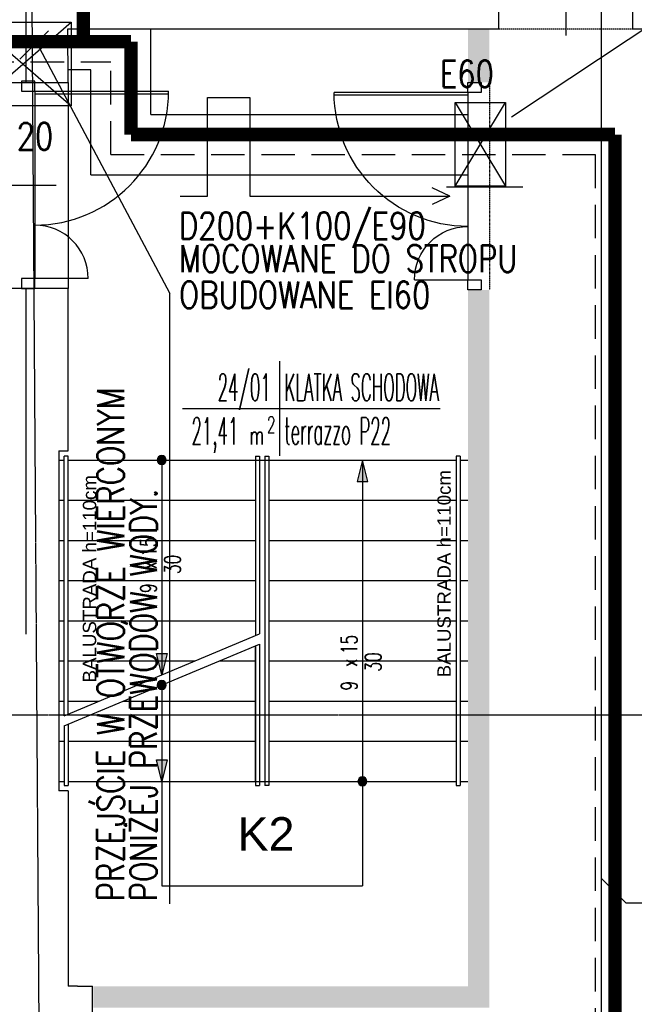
# Model space of a CAD drawing. Header units: inches. Extents: x -145354 to -97635, y 38777 to 78670.
# Tile 50 of 231: x -139729 to -139270, y 42943 to 43678. Entities that reach past the tile are written whole.
import ezdxf
from ezdxf.enums import TextEntityAlignment as Align

# ---------------------------------------------------------------- set-up
doc = ezdxf.new("R2010")
doc.units = ezdxf.units.IN
doc.header["$MEASUREMENT"] = 0
for name, pattern in [('CENTER', [2, 1.25, -0.25, 0.25, -0.25]), ('DASHDOT', [1, 0.5, -0.25, 0, -0.25]), ('DASHED2', [0.375, 0.25, -0.125])]:
    doc.linetypes.add(name, pattern=pattern)
doc.layers.get('0').update_dxf_attribs({"color": 101})
for name, color, linetype in [('Drz---drzwi', 5, 'Continuous'), ('E-OPIS_POM', 6, 'Continuous'), ('E35', 6, 'Continuous'), ('E50_kor', 3, 'Continuous'), ('E90_kor', 6, 'Continuous'), ('Ele-balustrada', 64, 'Continuous'), ('Ins-ppoz-opis', 240, 'Continuous'), ('Mks-podposadzkowa', 230, 'Continuous'), ('Opis-spadki', 61, 'Continuous'), ('Os-osie glowne', 8, 'CENTER'), ('Sc-beton-hatch', 86, 'Continuous'), ('Sc-cegla pelna', 32, 'Continuous'), ('Sc-nad', 5, 'DASHED2'), ('Sc-nadproza kon', 5, 'DASHED2'), ('Sch-opis', 51, 'Continuous'), ('Sch-widok', 12, 'Continuous'), ('Sch-widok-nad', 12, 'DASHED2')]:
    doc.layers.add(name, color=color, linetype=linetype)
doc.styles.add('KA wymiar', font='romans.shx', dxfattribs={"width": 0.6})
doc.styles.add('ROMANS', font='romans', dxfattribs={"width": 0.85})
doc.styles.add('TYTUL2', font='ARIAL.TTF')
doc.linetypes.add('ZIGZAG', pattern='A,0.00254,-5.08,[131,ltypeshp.shx,S=5.08,R=0,X=-5.08,Y=0],-10.16,[131,ltypeshp.shx,S=5.08,R=180,X=5.08,Y=0],-5.08', length=20.32254)

# ---------------------------------------------------------------- blocks, each defined once
blk = doc.blocks.new('pow')
for p, q in [((0, 0.523), (0, -0.523)), ((-1.075, 0), (1.78, 0))]:
    blk.add_line(p, q)
at = {"style": 'KA wymiar', "width": 0.6}
for s, height, p in [('2', 0.18, (-0.139, -0.27)), ('m', 0.21, (-0.333, -0.401))]:
    blk.add_text(s, height=height, dxfattribs=at).set_placement(p)
at = {"style": 'KA wymiar'}
for tag, width, p in [('01', 0.7, (-0.131, 0.084)), ('000.00', 0.6, (-0.364, -0.401))]:
    blk.add_attdef(tag, text='', height=0.3, dxfattribs=dict(at, width=width)).set_placement(p, align=Align.RIGHT)
blk.add_attdef('POMIESZCZENIE', (0.071, 0.084), '', height=0.3, dxfattribs=at)
at = {"style": 'KA wymiar', "width": 0.8}
blk.add_attdef('POSADZKA', (0.071, -0.401), '', height=0.3, dxfattribs=at)
blk = doc.blocks.new('ozn_schody-strzałka8x16')
at = {"ltscale": 25}
blk.add_hatch(color=256, dxfattribs=at).paths.add_polyline_path([(0, 0), (-4, -16), (4, -16)])
blk.add_lwpolyline([(0, 0), (-4, -16), (4, -16)], close=True, dxfattribs=at)
blk = doc.blocks.new('ozn_schody-kółko_d14')
at = {"ltscale": 25}
h = blk.add_hatch(color=256, dxfattribs=at)
edge = h.paths.add_edge_path()
edge.add_arc((0, 0), 3.33, 0, 360)
at = {"ltscale": 7}
blk.add_circle((0, 0), 3.33, dxfattribs=at)
blk = doc.blocks.new('ozn_opis-schodów1-rzut')
at = {"style": 'ROMANS', "width": 0.7}
blk.add_text('x', height=12, dxfattribs=at).set_placement((-3.32, 3))
at = {"ltscale": 25, "style": 'ROMANS', "width": 0.7}
blk.add_attdef('Ilość', text='', height=12, dxfattribs=at).set_placement((-7.75, 3), align=Align.RIGHT)
blk.add_attdef('Wysokość', (6.22, 3), '', height=12, dxfattribs=at)
blk.add_attdef('Długość', text='', height=12, dxfattribs=at).set_placement((0.41, -15), align=Align.CENTER)
blk = doc.blocks.new('_DKGJHF')
at = {"ltscale": 7}
for p, q in [((-21.08, -77), (35.92, -77)), ((-5, -145.5), (-104.98, -145.5)), ((-5, -147.5), (-105, -147.5))]:
    blk.add_line(p, q, dxfattribs=at)
for points in [[(5, -7.5), (5, 0), (-5, 0), (-5, -7.5)], [(5, -155), (5, -147.5), (-5, -147.5), (-5, -155)]]:
    blk.add_lwpolyline(points, close=True, dxfattribs=at)
for points in [[(-45, -7.5), (-5, -7.5)], [(-5, -147.5), (-5, -7.5)]]:
    blk.add_lwpolyline(points, dxfattribs=at)
for centre, radius, start, end in [((-5, -7.5), 40, 180, 270), ((-5, -147.5), 100, 90, 180)]:
    blk.add_arc(centre, radius, start, end)
blk = doc.blocks.new('_0630_DRZWI_90')
at = {"ltscale": 7}
for p, q in [((5, 8), (5, 98)), ((6.8, 8), (6.8, 97.98))]:
    blk.add_line(p, q, dxfattribs=at)
at = {"ltscale": 25}
for p, q in [((50, 19.7), (50, -28.9)), ((5, 8), (0, 8)), ((0, 8), (5, 8)), ((0, 0), (0, 8)), ((95, 8), (5, 8)), ((5, 8), (5, 0)), ((95, 8), (95, 0)), ((100, 8), (95, 8)), ((100, 0), (100, 8)), ((5, 0), (0, 0)), ((5, 0), (0, 0)), ((95, 0), (100, 0)), ((95, 0), (100, 0))]:
    blk.add_line(p, q, dxfattribs=at)
at = {"ltscale": 7}
blk.add_arc((5, 8), 90, 0, 90, dxfattribs=at)

msp = doc.modelspace()

# ---------------------------------------------------------------- hatches: boundary and pattern name
at = {"layer": 'Sc-beton-hatch'}
h = msp.add_hatch(dxfattribs=at)
h.set_pattern_fill('ANSI33', color=256, scale=25, style=0)
h.set_pattern_definition([(45, (0.613, 0), (-4.41941738, 4.41941738), []), (45, (5.0325, 0), (-4.41941738, 4.41941738), [3.125, -1.5625])])
h.paths.add_polyline_path([(-139377.96, 43671.16), (-139393.96, 43671.16), (-139393.96, 43631.16), (-139377.96, 43631.16)])
h.paths.add_polyline_path([(-139377.96, 43476.16), (-139393.96, 43476.16), (-139393.96, 42956.12), (-139673.98, 42956.12), (-139673.98, 42940.12), (-139377.96, 42940.12)])

# ---------------------------------------------------------------- linework, layer by layer
at = {"layer": 'E35'}
for p, q in [((-139361.4, 43605.5), (-139195.59, 43715.42)), ((-139762.71, 43613.65), (-139690.62, 43676.31)), ((-139762.71, 43676.31), (-139690.62, 43613.65)), ((-139728.76, 43648.53), (-139707.54, 43669.74)), ((-139403.62, 43553.63), (-139365.79, 43616.29)), ((-139403.62, 43616.29), (-139365.79, 43553.63))]:
    msp.add_line(p, q, dxfattribs=at)
for points in [[(-139762.71, 43676.31), (-139690.62, 43676.31), (-139690.62, 43613.65), (-139762.71, 43613.65)], [(-139403.62, 43616.29), (-139365.79, 43616.29), (-139365.79, 43553.63), (-139403.62, 43553.63)]]:
    msp.add_lwpolyline(points, close=True, dxfattribs=at)
at = {"layer": 'E50_kor', "linetype": 'DASHED2', "ltscale": 100}
for p, q in [((-139795.79, 43646.64), (-139660.87, 43646.64)), ((-139660.87, 43577.28), (-139660.87, 43646.64)), ((-139660.87, 43577.28), (-139298.98, 43577.28)), ((-139298.98, 43577.28), (-139298.98, 41555.59))]:
    msp.add_line(p, q, dxfattribs=at)
at = {"layer": 'E50_kor', "const_width": 10}
for points in [[(-139681.39, 43660.11), (-139681.39, 43769.51), (-139208.53, 43769.51), (-139208.53, 44218.67), (-139413.41, 44218.67)], [(-139810.79, 43661.64), (-139645.87, 43661.64)], [(-139645.87, 43592.28), (-139645.87, 43661.64)], [(-139645.87, 43592.28), (-139645.87, 43661.64)], [(-139645.87, 43592.28), (-139283.98, 43592.28)], [(-139283.98, 43592.28), (-139283.98, 41540.59)]]:
    msp.add_lwpolyline(points, dxfattribs=at)
at = {"layer": 'E90_kor', "ltscale": 15}
for p, q in [((-139630.87, 43607.28), (-139630.87, 43671.16)), ((-139675.87, 43640.72), (-139692.77, 43640.62)), ((-139675.87, 43562.28), (-139675.87, 43640.72)), ((-139630.87, 43607.28), (-139393.96, 43607.28)), ((-139675.87, 43562.28), (-139393.96, 43562.28)), ((-139407.51, 43546.17), (-139420.67, 43552.41)), ((-139407.51, 43546.17), (-139420.67, 43539.93))]:
    msp.add_line(p, q, dxfattribs=at)
at = {"layer": 'E90_kor'}
for p in [(-139716.3, 43660.99), (-139616.7, 43017.74)]:
    msp.add_line(p, (-139616.7, 43473.57), dxfattribs=at)
at = {"layer": 'E90_kor', "ltscale": 15}
msp.add_lwpolyline([(-139608.94, 43546.17), (-139588.61, 43546.17), (-139588.61, 43619.97), (-139557, 43619.97), (-139557, 43546.17), (-139407.51, 43546.17)], dxfattribs=at)
at = {"layer": 'Ele-balustrada'}
for p, q in [((-139692.8, 43352.12), (-139695.8, 43352.12)), ((-139695.8, 43158.11), (-139695.8, 43352.12)), ((-139692.8, 43159.37), (-139692.8, 43352.12)), ((-139552.8, 43352.12), (-139552.8, 43218.05)), ((-139549.8, 43352.12), (-139549.8, 43219.31)), ((-139545.8, 43352.12), (-139545.8, 43106.12)), ((-139545.8, 43352.12), (-139542.8, 43352.12)), ((-139542.8, 43352.12), (-139542.8, 43106.12)), ((-139399.8, 43352.12), (-139402.8, 43352.12)), ((-139402.8, 43352.12), (-139402.8, 43106.12)), ((-139399.8, 43352.12), (-139399.8, 43106.12)), ((-139552.8, 43210.46), (-139552.8, 43106.12)), ((-139695.8, 43150.52), (-139695.8, 43106.12)), ((-139692.8, 43151.78), (-139692.8, 43106.12)), ((-139695.8, 43106.12), (-139692.8, 43106.12)), ((-139552.8, 43106.12), (-139549.8, 43106.12)), ((-139542.8, 43106.12), (-139545.8, 43106.12)), ((-139402.8, 43106.12), (-139399.8, 43106.12))]:
    msp.add_line(p, q, dxfattribs=at)
for points in [[(-139552.8, 43352.12), (-139549.8, 43352.12)], [(-139549.8, 43211.72), (-139549.8, 43106.12)]]:
    msp.add_lwpolyline(points, dxfattribs=at)
at = {"layer": 'Ins-ppoz-opis', "linetype": 'ZIGZAG', "ltscale": 0.025}
for p, q in [((-139724.48, 44235.25), (-139724.48, 43631.16)), ((-139724.48, 43477.16), (-139724.48, 43219.16))]:
    msp.add_line(p, q, dxfattribs=at)
at = {"layer": 'Mks-podposadzkowa'}
for p, q in [((-139294.25, 41443.8), (-139294.25, 44319.47)), ((-139275.66, 43018.12), (-139294.25, 43036.71)), ((-139140.06, 43018.12), (-139275.66, 43018.12))]:
    msp.add_line(p, q, dxfattribs=at)
at = {"layer": 'Os-osie glowne'}
for p, q in [((-139697.36, 40431.76), (-139725.76, 44583.07)), ((-143378.57, 43158.75), (-138190.06, 43158.75))]:
    msp.add_line(p, q, dxfattribs=at)
at = {"layer": 'Sc-cegla pelna'}
for p, q in [((-139370.8, 43671.16), (-139370.8, 43727.16)), ((-139270.8, 43671.16), (-139270.8, 43727.16)), ((-139692.95, 43671.16), (-139370.8, 43671.16)), ((-139692.72, 43631.16), (-139692.95, 43671.16)), ((-139270.8, 43671.16), (-139194.66, 43671.16)), ((-139762.72, 43631.16), (-139692.72, 43631.16)), ((-139692.8, 43356.12), (-139692.8, 43477.16)), ((-139699.8, 43356.12), (-139699.8, 43102.12)), ((-139699.8, 43356.12), (-139692.8, 43356.12)), ((-139692.8, 43102.12), (-139699.8, 43102.12)), ((-139692.8, 43102.12), (-139692.8, 42956.12)), ((-139685.8, 42956.12), (-139692.8, 42956.12)), ((-139685.8, 42956.12), (-139674.48, 42956.12)), ((-139674.48, 42921.12), (-139674.48, 42956.12))]:
    msp.add_line(p, q, dxfattribs=at)
msp.add_lwpolyline([(-139692.8, 43477.16), (-139762.72, 43477.16), (-139762.72, 43219.16)], dxfattribs=at)
at = {"layer": 'Sc-nad', "ltscale": 4}
msp.add_line((-139370.8, 43671.16), (-139270.8, 43671.16), dxfattribs=at)
at = {"layer": 'Sc-nad'}
msp.add_lwpolyline([(-139692.72, 43631.16), (-139692.8, 43477.16)], dxfattribs=at)
at = {"layer": 'Sc-nadproza kon', "linetype": 'DASHDOT', "ltscale": 0.5}
msp.add_line((-139377.96, 43631.16), (-139377.96, 43476.16), dxfattribs=at)
at = {"layer": 'Sch-opis'}
for p, q in [((-139472.8, 43349.12), (-139472.8, 43031.12)), ((-139695.8, 43158.11), (-139549.8, 43219.31)), ((-139695.8, 43150.52), (-139549.8, 43211.72))]:
    msp.add_line(p, q, dxfattribs=at)
for points in [[(-139622.8, 43349.12), (-139622.8, 43188.71)], [(-139622.8, 43181.12), (-139622.8, 43031.12), (-139472.8, 43031.12)]]:
    msp.add_lwpolyline(points, dxfattribs=at)
at = {"layer": 'Sch-widok'}
msp.add_line((-139552.8, 43349.12), (-139552.8, 43218.05), dxfattribs=at)
for points in [[(-139699.8, 43349.12), (-139695.8, 43349.12)], [(-139692.8, 43349.12), (-139552.8, 43349.12)], [(-139699.8, 43319.12), (-139695.8, 43319.12)], [(-139692.8, 43319.12), (-139552.8, 43319.12)], [(-139699.8, 43289.12), (-139695.8, 43289.12)], [(-139692.8, 43289.12), (-139552.8, 43289.12)], [(-139699.8, 43259.12), (-139695.8, 43259.12)], [(-139692.8, 43259.12), (-139552.8, 43259.12)], [(-139699.8, 43229.12), (-139695.8, 43229.12)], [(-139692.8, 43229.12), (-139552.8, 43229.12)], [(-139699.8, 43199.12), (-139695.8, 43199.12)], [(-139692.8, 43199.12), (-139597.97, 43199.12)], [(-139699.8, 43169.12), (-139695.8, 43169.12)], [(-139692.8, 43169.12), (-139669.54, 43169.12)]]:
    msp.add_lwpolyline(points, dxfattribs=at)
at = {"layer": 'Sch-widok-nad'}
for p, q in [((-139552.8, 43349.12), (-139402.8, 43349.12)), ((-139542.8, 43349.12), (-139542.8, 43109.12)), ((-139402.8, 43349.12), (-139402.8, 43109.12)), ((-139399.8, 43349.12), (-139393.96, 43349.12)), ((-139542.8, 43319.12), (-139402.8, 43319.12)), ((-139399.8, 43319.12), (-139393.96, 43319.12)), ((-139542.8, 43289.12), (-139402.8, 43289.12)), ((-139399.8, 43289.12), (-139393.96, 43289.12)), ((-139542.8, 43259.12), (-139402.8, 43259.12)), ((-139399.8, 43259.12), (-139393.96, 43259.12)), ((-139542.8, 43229.12), (-139402.8, 43229.12)), ((-139399.8, 43229.12), (-139393.96, 43229.12)), ((-139552.8, 43109.12), (-139552.8, 43210.46)), ((-139542.8, 43199.12), (-139402.8, 43199.12)), ((-139399.8, 43199.12), (-139393.96, 43199.12)), ((-139542.8, 43169.12), (-139402.8, 43169.12)), ((-139399.8, 43169.12), (-139393.96, 43169.12)), ((-139542.8, 43139.12), (-139402.8, 43139.12)), ((-139399.8, 43139.12), (-139393.96, 43139.12)), ((-139552.8, 43109.12), (-139402.8, 43109.12)), ((-139399.8, 43109.12), (-139393.96, 43109.12))]:
    msp.add_line(p, q, dxfattribs=at)
for points in [[(-139579.87, 43199.12), (-139552.8, 43199.12)], [(-139651.44, 43169.12), (-139552.8, 43169.12)], [(-139699.8, 43139.12), (-139695.8, 43139.12)], [(-139692.8, 43139.12), (-139552.8, 43139.12)], [(-139699.8, 43109.12), (-139695.8, 43109.12)], [(-139692.8, 43109.12), (-139552.8, 43109.12)]]:
    msp.add_lwpolyline(points, dxfattribs=at)

# ---------------------------------------------------------------- block references
at = {"layer": 'Drz---drzwi', "xscale": -1}
msp.add_blockref('_0630_DRZWI_90', (-139270.8, 43695.16), dxfattribs=at)
at = {"layer": 'Drz---drzwi', "rotation": 180}
msp.add_blockref('_DKGJHF', (-139722.72, 43477.16), dxfattribs=at)
at = {"layer": 'Drz---drzwi', "xscale": -1, "rotation": 180}
msp.add_blockref('_DKGJHF', (-139388.96, 43476.16), dxfattribs=at)
at = {"layer": 'E-OPIS_POM'}
ref = msp.add_blockref('pow', (-139534.75, 43387.71), dxfattribs=dict(at, xscale=67.5, yscale=67.5, zscale=67.5))
ref.add_attrib('000.00', '21,41', dxfattribs={"layer": '0', "height": 20.25, "style": 'KA wymiar', "width": 0.448374}).set_placement((-139565.54, 43360.64), align=Align.RIGHT)
ref.add_attrib('01', '24/01', dxfattribs={"layer": '0', "height": 20.25, "style": 'KA wymiar', "width": 0.448374}).set_placement((-139541.36, 43393.41), align=Align.RIGHT)
ref.add_attrib('POMIESZCZENIE', 'KLATKA SCHODOWA', (-139531.17, 43393.41), dxfattribs={"layer": '0', "height": 20.25, "style": 'KA wymiar', "width": 0.448374})
ref.add_attrib('POSADZKA', 'terrazzo P22', (-139531.17, 43360.64), dxfattribs={"layer": '0', "height": 20.25, "style": 'KA wymiar', "width": 0.448374})
at = {"layer": 'Sch-opis', "xscale": -1}
for name, p, rotation in [('ozn_schody-kółko_d14', (-139622.8, 43349.12), 270), ('ozn_schody-strzałka8x16', (-139622.8, 43188.71), 180), ('ozn_schody-kółko_d14', (-139622.8, 43181.12), 270), ('ozn_schody-strzałka8x16', (-139622.8, 43109.12), 180), ('ozn_schody-kółko_d14', (-139472.8, 43109.12), 270)]:
    msp.add_blockref(name, p, dxfattribs=dict(at, rotation=rotation))
at = {"layer": 'Sch-opis'}
msp.add_blockref('ozn_schody-strzałka8x16', (-139472.8, 43349.12), dxfattribs=at)
ref = msp.add_blockref('ozn_opis-schodów1-rzut', (-139623.74, 43270.78), dxfattribs=dict(at, rotation=90))
ref.add_attrib('Ilość', '9', dxfattribs={"layer": '0', "ltscale": 25, "height": 12, "rotation": 90, "style": 'ROMANS', "width": 0.7}).set_placement((-139626.74, 43257.04), align=Align.RIGHT)
ref.add_attrib('Wysokość', '15', (-139626.74, 43277), dxfattribs={"layer": '0', "ltscale": 25, "height": 12, "rotation": 90, "style": 'ROMANS', "width": 0.7})
ref.add_attrib('Długość', '30', dxfattribs={"layer": '0', "ltscale": 25, "height": 12, "rotation": 90, "style": 'ROMANS', "width": 0.7}).set_placement((-139608.74, 43271.2), align=Align.CENTER)
ref = msp.add_blockref('ozn_opis-schodów1-rzut', (-139473.74, 43197.92), dxfattribs=dict(at, rotation=90))
ref.add_attrib('Ilość', '9', dxfattribs={"layer": '0', "ltscale": 25, "height": 12, "rotation": 90, "style": 'ROMANS', "width": 0.7}).set_placement((-139476.74, 43184.17), align=Align.RIGHT)
ref.add_attrib('Wysokość', '15', (-139476.74, 43204.14), dxfattribs={"layer": '0', "ltscale": 25, "height": 12, "rotation": 90, "style": 'ROMANS', "width": 0.7})
ref.add_attrib('Długość', '30', dxfattribs={"layer": '0', "ltscale": 25, "height": 12, "rotation": 90, "style": 'ROMANS', "width": 0.7}).set_placement((-139458.74, 43198.33), align=Align.CENTER)

# ---------------------------------------------------------------- texts
at = {"layer": 'E90_kor', "ltscale": 15, "style": 'ROMANS', "width": 0.8}
for s, p in [('E60', (-139414.93, 43627.6)), ('E120', (-139758.03, 43580.95)), ('D200+K100/E90', (-139609.93, 43514.13)), ('MOCOWANE DO STROPU', (-139609.93, 43489.59)), ('OBUDOWANE EI60', (-139609.93, 43462.57))]:
    msp.add_text(s, height=20, dxfattribs=at).set_placement(p)
for s, p in [('PRZEJŚCIE W OTWORZE WIERCONYM', (-139650.95, 43019.66)), ('PONIŻEJ PRZEWODÓW WODY.', (-139626.41, 43019.66))]:
    msp.add_text(s, height=20, rotation=90, dxfattribs=at).set_placement(p)
at = {"layer": 'Opis-spadki', "style": 'TYTUL2'}
msp.add_text('K2', height=25, dxfattribs=at).set_placement((-139544.94, 43070.1), align=Align.MIDDLE)
at = {"layer": 'Sch-opis', "style": 'TYTUL2'}
for p in [(-139406.8, 43186.85), (-139671.79, 43183.04)]:
    msp.add_text('BALUSTRADA h=110cm', height=10, rotation=90, dxfattribs=at).set_placement(p)

doc.saveas('drawing.dxf')
